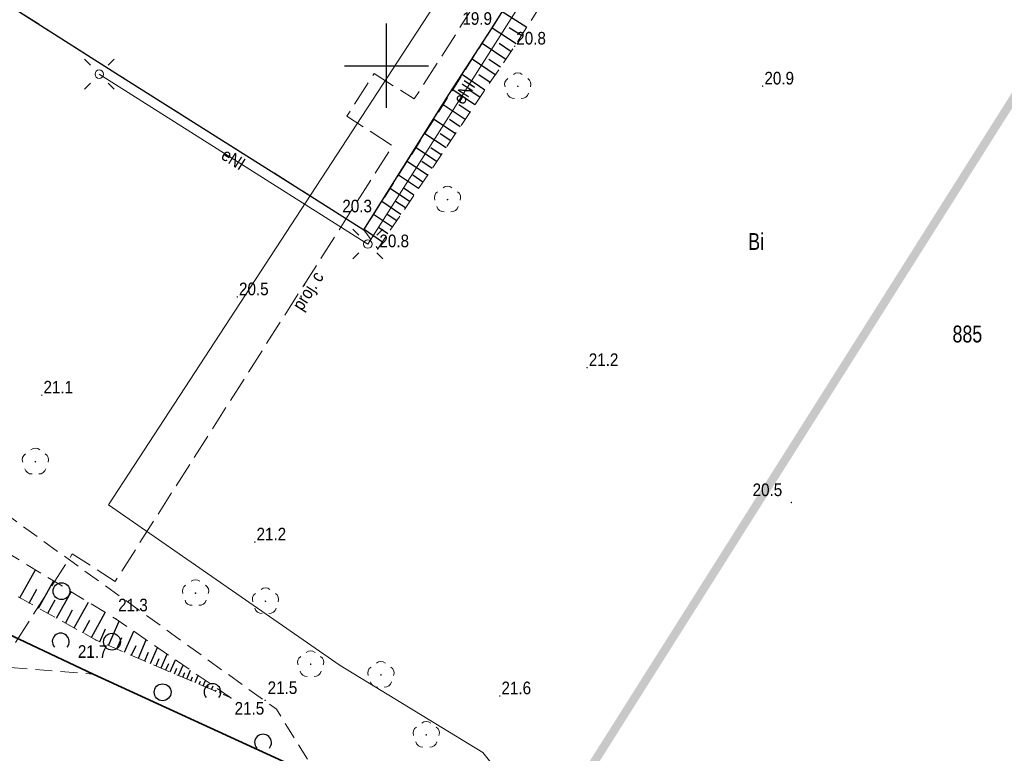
# Model space of a CAD drawing. Header units: metres. Extents: x 6530877 to 6534102, y 6042175 to 6045327.
# Tile 18 of 76: x 6532978 to 6533037, y 6044009 to 6044053. Entities that reach past the tile are written whole.
import ezdxf
from ezdxf.enums import TextEntityAlignment as Align

# ---------------------------------------------------------------- set-up
doc = ezdxf.new("R2010")
doc.units = ezdxf.units.M
doc.header["$MEASUREMENT"] = 0
doc.linetypes.add('1.0_0.5', pattern=[1.5, 1, -0.5])
doc.linetypes.add('1.5_0.5', pattern=[2, 1.5, -0.5])
doc.layers.get('0').update_dxf_attribs({"color": 2, "linetype": 'CONTINUOUS', "lineweight": 5})
for name, color, linetype in [('000 Inne (niezydentyfikowane)', 7, 'CONTINUOUS'), ('210-oznaczenie konturu użytku gruntowego', 7, 'CONTINUOUS'), ('211-numer działki ewidencyjnej', 7, 'CONTINUOUS'), ('drzewo liściaste', 7, 'CONTINUOUS'), ('jezdnia', 7, 'CONTINUOUS'), ('krawężnik', 7, 'CONTINUOUS'), ('latarnia', 7, 'CONTINUOUS'), ('ogrodzenie trwałe', 7, 'CONTINUOUS'), ('pikieta naturalna', 7, 'CONTINUOUS'), ('pikieta naturalna-Atr2', 7, 'CONTINUOUS'), ('przewód ciepłowniczy - ob. projektowany', 7, 'CONTINUOUS'), ('przewód ciepłowniczy - ob. projektowany-Atr1', 7, 'CONTINUOUS'), ('przewód elektroenergetyczny podziemny', 7, 'CONTINUOUS'), ('przewód elektroenergetyczny podziemny-Atr1', 7, 'CONTINUOUS'), ('przewód wodociągowy', 7, 'CONTINUOUS'), ('skarpa nieumocniona', 7, 'CONTINUOUS'), ('Wstawianie ramki sekcyjnej z opisem', 7, 'CONTINUOUS'), ('zadrzewienie  zakrzewienie', 7, 'CONTINUOUS'), ('Zakres', 7, 'CONTINUOUS')]:
    doc.layers.add(name, color=color, linetype=linetype)
doc.styles.get("Standard").update_dxf_attribs({"font": 'Working1250', "width": 0.75})
doc.linetypes.add('902-500', pattern='A,3.75,0,[1,ksztalty.shx,S=0.5,R=0,X=0,Y=0],3.75', length=7.5)

# ---------------------------------------------------------------- blocks, each defined once
blk = doc.blocks.new('SM01')
at = {"color": 0, "linetype": 'Continuous', "lineweight": 13}
for p, q in [((-0.53, 0.531), (-0.883, 0.884)), ((0.531, 0.531), (0.884, 0.884)), ((-0.53, -0.53), (-0.883, -0.883)), ((0.531, -0.53), (0.884, -0.883))]:
    blk.add_line(p, q, dxfattribs=at)
blk.add_circle((0, 0), 0.25, dxfattribs=at)
blk = doc.blocks.new('OP021')
at = {"linetype": 'Continuous', "lineweight": 13}
h = blk.add_hatch(color=0, dxfattribs=at)
edge = h.paths.add_edge_path()
edge.add_arc((0, 0), 0.05, 0, 360)
at = {"color": 0, "linetype": 'Continuous', "lineweight": 13}
for centre, start, end in [((0, 0.4), 49.272, 130.728), ((-0.38, 0.124), 121.308, 202.548), ((0.38, 0.124), 337.452, 58.692), ((-0.235, -0.324), 193.221, 274.871), ((0.235, -0.324), 265.129, 346.779)]:
    blk.add_arc(centre, 0.4, start, end, dxfattribs=at)
blk = doc.blocks.new('PW01')
at = {"linetype": 'Continuous', "lineweight": 13}
h = blk.add_hatch(color=0, dxfattribs=at)
edge = h.paths.add_edge_path()
edge.add_arc((0, 0), 0.045, 0, 360)
blk = doc.blocks.new('OTZK1')
at = {"color": 0, "linetype": 'Continuous'}
blk.add_circle((0, 0), 0.5, dxfattribs=at)
blk = doc.blocks.new('OTZK2')
at = {"color": 0, "linetype": 'Continuous'}
blk.add_arc((0, 0), 0.5, 318.85, 221.162, dxfattribs=at)
blk = doc.blocks.new('RAMKA500K')
at = {"color": 0}
for p, q in [((200, 47.5), (200, 52.5)), ((197.5, 50), (202.5, 50))]:
    blk.add_line(p, q, dxfattribs=at)

msp = doc.modelspace()

# ---------------------------------------------------------------- linework, layer by layer
at = {"layer": '000 Inne (niezydentyfikowane)', "color": 7, "linetype": 'Continuous', "lineweight": 25, "flags": 128}
for points in [[(6533008.32, 6044052.27), (6533006.87, 6044053.21)], [(6533007.7, 6044051.31), (6533006.26, 6044052.24)], [(6533008.01, 6044051.79), (6533007.28, 6044052.26)], [(6533007.07, 6044050.38), (6533005.67, 6044051.32)], [(6533007.38, 6044050.84), (6533006.68, 6044051.32)], [(6533006.45, 6044049.46), (6533005.08, 6044050.39)], [(6533006.76, 6044049.92), (6533006.07, 6044050.38)], [(6533005.84, 6044048.56), (6533004.5, 6044049.47)], [(6533006.15, 6044049.01), (6533005.47, 6044049.47)], [(6533005.25, 6044047.68), (6533003.93, 6044048.57)], [(6533005.55, 6044048.12), (6533004.88, 6044048.57)], [(6533004.66, 6044046.81), (6533003.37, 6044047.69)], [(6533004.95, 6044047.24), (6533004.3, 6044047.68)], [(6533004.09, 6044045.96), (6533002.82, 6044046.82)], [(6533004.38, 6044046.38), (6533003.73, 6044046.82)], [(6533003.53, 6044045.12), (6533002.28, 6044045.97)], [(6533003.81, 6044045.54), (6533003.18, 6044045.97)], [(6533002.97, 6044044.31), (6533001.75, 6044045.13)], [(6533003.25, 6044044.71), (6533002.63, 6044045.13)], [(6533002.43, 6044043.5), (6533001.23, 6044044.31)], [(6533002.7, 6044043.9), (6533002.09, 6044044.31)], [(6533001.9, 6044042.71), (6533000.72, 6044043.51)], [(6533002.16, 6044043.1), (6533001.57, 6044043.51)], [(6533001.37, 6044041.94), (6533000.21, 6044042.72)], [(6533001.63, 6044042.32), (6533001.05, 6044042.72)], [(6533000.86, 6044041.18), (6532999.72, 6044041.94)], [(6533001.12, 6044041.56), (6533000.54, 6044041.94)], [(6533000.35, 6044040.42), (6532999.23, 6044041.18)], [(6533000.61, 6044040.8), (6533000.04, 6044041.18)], [(6532999.76, 6044039.54), (6532998.67, 6044040.28)], [(6533000.08, 6044040.02), (6532999.53, 6044040.4)], [(6532978.25, 6044018.42), (6532979.17, 6044020.08)], [(6532979.36, 6044017.81), (6532980.25, 6044019.42)], [(6532978.81, 6044018.11), (6532979.26, 6044018.93)], [(6532980.43, 6044017.21), (6532981.3, 6044018.78)], [(6532979.9, 6044017.51), (6532980.34, 6044018.31)], [(6532981.47, 6044016.64), (6532982.32, 6044018.16)], [(6532980.95, 6044016.92), (6532981.38, 6044017.7)], [(6532982.49, 6044016.07), (6532983.31, 6044017.56)], [(6532981.98, 6044016.35), (6532982.4, 6044017.1)], [(6532983.51, 6044015.6), (6532984.13, 6044017.04)], [(6532983, 6044015.82), (6532983.32, 6044016.58)], [(6532984.46, 6044015.19), (6532985, 6044016.45)], [(6532984, 6044015.39), (6532984.29, 6044016.06)], [(6532985.28, 6044014.84), (6532985.75, 6044015.93)], [(6532984.88, 6044015.01), (6532985.14, 6044015.59)], [(6532985.66, 6044014.68), (6532985.88, 6044015.19)], [(6532986, 6044014.53), (6532986.41, 6044015.48)], [(6532986.63, 6044014.26), (6532986.98, 6044015.08)], [(6532986.33, 6044014.39), (6532986.52, 6044014.83)], [(6532986.91, 6044014.14), (6532987.08, 6044014.52)], [(6532987.17, 6044014.03), (6532987.48, 6044014.74)], [(6532987.42, 6044013.92), (6532987.56, 6044014.25)], [(6532987.66, 6044013.82), (6532987.93, 6044014.43)], [(6532987.91, 6044013.71), (6532988.03, 6044013.99)], [(6532988.15, 6044013.61), (6532988.37, 6044014.13)], [(6532988.4, 6044013.5), (6532988.5, 6044013.74)], [(6532988.64, 6044013.4), (6532988.82, 6044013.82)], [(6532988.88, 6044013.29), (6532988.96, 6044013.48)], [(6532989.13, 6044013.19), (6532989.27, 6044013.51)], [(6532989.37, 6044013.08), (6532989.43, 6044013.22)], [(6532989.62, 6044012.98), (6532989.72, 6044013.2)], [(6532989.86, 6044012.87), (6532989.9, 6044012.96)], [(6532990.11, 6044012.77), (6532990.16, 6044012.9)], [(6532990.35, 6044012.66), (6532990.37, 6044012.7)], [(6532990.59, 6044012.56), (6532990.61, 6044012.59)]]:
    msp.add_lwpolyline(points, dxfattribs=at)
at = {"layer": 'jezdnia', "color": 7, "linetype": '1.5_0.5', "lineweight": 18, "flags": 128}
msp.add_lwpolyline([(6533024.96, 6044081.83), (6533016.43, 6044068.31), (6533016.06, 6044067.74), (6533012.41, 6044061.98), (6533009.29, 6044057.05), (6533006.23, 6044052.2), (6533003.74, 6044048.35), (6532998.65, 6044040.26), (6532995.73, 6044042.12), (6532984.15, 6044049.43), (6532972.84, 6044056.62), (6532977.34, 6044063.72), (6532978.98, 6044066.32), (6532983.57, 6044073.56), (6533001.7, 6044062.04), (6533002.56, 6044061.6), (6533003.19, 6044061.44), (6533003.81, 6044061.41), (6533004.33, 6044061.49), (6533004.79, 6044061.63), (6533005.18, 6044061.82), (6533005.74, 6044062.18), (6533006.09, 6044062.56), (6533006.82, 6044063.71), (6533019.8, 6044084.16), (6533020.19, 6044084.8)], close=True, dxfattribs=at)
at = {"layer": 'krawężnik', "color": 7, "linetype": 'Continuous', "lineweight": 25, "flags": 128}
msp.add_lwpolyline([(6532972.84, 6044056.62), (6532984.15, 6044049.43), (6532995.73, 6044042.12), (6532998.65, 6044040.26), (6533003.74, 6044048.35), (6533006.23, 6044052.2), (6533009.29, 6044057.05), (6533012.41, 6044061.98), (6533016.06, 6044067.74), (6533016.43, 6044068.31), (6533024.96, 6044081.83)], dxfattribs=at)
at = {"layer": 'ogrodzenie trwałe', "color": 7, "linetype": '902-500', "lineweight": 35, "flags": 128}
msp.add_lwpolyline([(6532951.63, 6044028.53), (6532982.6, 6044013.9), (6532996, 6044007.73)], dxfattribs=at)
at = {"layer": 'przewód ciepłowniczy - ob. projektowany', "color": 212, "linetype": '1.5_0.5', "lineweight": 18, "flags": 128}
msp.add_lwpolyline([(6533034.26, 6044093.78), (6533035.75, 6044096.13), (6533039.09, 6044093.93), (6533036.62, 6044090.04), (6533030.99, 6044081.1), (6533025.14, 6044084.81), (6533001.65, 6044048.03), (6532999.26, 6044049.54), (6532997.65, 6044047), (6533000.36, 6044045.25), (6532983.91, 6044019.4), (6532981.36, 6044021.03), (6532963.15, 6043992.64), (6532959.4, 6043995), (6532955.13, 6043997.41), (6532948.9, 6043986.51), (6532952.7, 6043984.45), (6532935.18, 6043951.11), (6532928.34, 6043938.1), (6532930.6, 6043936.93), (6532929.54, 6043934.88), (6532927.29, 6043936.02), (6532906.92, 6043897.01), (6532909.21, 6043895.77), (6532902.51, 6043882.97), (6532891.77, 6043888.56)], dxfattribs=at)
at = {"layer": 'przewód elektroenergetyczny podziemny', "color": 1, "linetype": 'Continuous', "lineweight": 18, "flags": 128}
for points in [[(6533010.33, 6044057.44), (6532998.89, 6044039.42)], [(6532998.89, 6044039.42), (6532982.96, 6044049.5)]]:
    msp.add_lwpolyline(points, dxfattribs=at)
at = {"layer": 'przewód wodociągowy', "color": 5, "linetype": 'Continuous', "lineweight": 18, "flags": 128}
msp.add_lwpolyline([(6533022.18, 6044084.41), (6533021.52, 6044083.21), (6533020.2, 6044081.04), (6533019.79, 6044080.42), (6533008.79, 6044062.71), (6532983.5, 6044023.95), (6532997.25, 6044014.41), (6533005.72, 6044009.24), (6533016.99, 6043995.08)], dxfattribs=at)
at = {"layer": 'skarpa nieumocniona', "color": 7, "linetype": '1.0_0.5', "lineweight": 18, "flags": 128}
for points in [[(6533053.86, 6044068.24), (6533046.72, 6044072.59), (6533040.77, 6044076.23), (6533030.24, 6044082.56), (6533029.12, 6044083.16), (6533028.14, 6044083.35), (6533027.09, 6044083.3), (6533026.35, 6044083.03), (6533026.35, 6044083.03), (6533025.59, 6044082.52), (6533024.96, 6044081.83), (6533016.43, 6044068.31), (6533006.23, 6044052.2), (6532998.66, 6044040.27), (6532999.48, 6044039.13), (6533007.6, 6044051.16), (6533017.89, 6044067.18), (6533025.72, 6044079.69), (6533026.74, 6044080.88), (6533028.68, 6044080.3), (6533049.54, 6044069.01)], [(6533053.86, 6044068.24), (6533046.72, 6044072.59), (6533040.77, 6044076.23), (6533030.24, 6044082.56), (6533029.12, 6044083.16), (6533028.14, 6044083.35), (6533027.09, 6044083.3), (6533026.35, 6044083.03), (6533026.35, 6044083.03), (6533025.59, 6044082.52), (6533024.96, 6044081.83), (6533016.43, 6044068.31), (6533006.23, 6044052.2), (6532998.66, 6044040.27), (6532999.48, 6044039.13), (6533007.6, 6044051.16), (6533017.89, 6044067.18), (6533025.72, 6044079.69), (6533026.74, 6044080.88), (6533028.68, 6044080.3), (6533049.54, 6044069.01)], [(6532990.77, 6044012.48), (6532983.96, 6044017.16), (6532973.99, 6044023.24), (6532960.28, 6044031.32), (6532959.99, 6044037.94), (6532956.65, 6044031.14), (6532972.84, 6044021.43), (6532982.74, 6044015.93)], [(6532990.77, 6044012.48), (6532983.96, 6044017.16), (6532973.99, 6044023.24), (6532960.28, 6044031.32), (6532959.99, 6044037.94), (6532956.65, 6044031.14), (6532972.84, 6044021.43), (6532982.74, 6044015.93)]]:
    msp.add_lwpolyline(points, close=True, dxfattribs=at)
at = {"layer": 'Wstawianie ramki sekcyjnej z opisem', "color": 7, "linetype": 'Continuous', "lineweight": 13, "flags": 128}
for points in [[(6533000, 6044047.5), (6533000, 6044052.5)], [(6532997.5, 6044050), (6533002.5, 6044050)]]:
    msp.add_lwpolyline(points, dxfattribs=at)
at = {"layer": 'zadrzewienie  zakrzewienie', "color": 7, "linetype": '1.0_0.5', "lineweight": 18, "flags": 128}
msp.add_lwpolyline([(6532951.63, 6044028.53), (6532960.15, 6044015.68), (6532982.6, 6044013.9), (6532996, 6044007.73), (6532993.47, 6044011.81), (6532965.12, 6044032.28)], close=True, dxfattribs=at)
at = {"layer": 'Zakres', "linetype": '1.0_0.5', "lineweight": 70, "const_width": 0.5}
msp.add_lwpolyline([(6532894.4047, 6044010.7263), (6532901.9047, 6044070.7963), (6532921.4247, 6044144.6363), (6532942.6547, 6044191.9663), (6533112.6947, 6044084.6963), (6533080.6444, 6044033.6409), (6533043.3034, 6044057.7488), (6532987.3747, 6043969.1763), (6532966.8747, 6043966.4363), (6532894.4047, 6044010.7263)], dxfattribs=at)

# ---------------------------------------------------------------- block references
at = {"layer": 'drzewo liściaste', "color": 94, "linetype": 'Continuous', "lineweight": 18}
for p in [(6533007.79, 6044048.78), (6533003.62, 6044042.06), (6532979.17, 6044026.5), (6532988.67, 6044018.7), (6532992.82, 6044018.22), (6532995.5, 6044014.48), (6532999.67, 6044013.85), (6533002.36, 6044010.29)]:
    msp.add_blockref('OP021', p, dxfattribs=at)
at = {"layer": 'latarnia', "color": 7, "linetype": 'Continuous', "lineweight": 18}
for p in [(6532982.96, 6044049.5), (6532998.89, 6044039.42)]:
    msp.add_blockref('SM01', p, dxfattribs=at)
at = {"layer": 'pikieta naturalna', "color": 7, "linetype": 'Continuous', "lineweight": 13}
for p in [(6533006.23, 6044052.2), (6533007.6, 6044051.16), (6533022.32, 6044048.79), (6532998.66, 6044040.27), (6532999.48, 6044039.13), (6532991.15, 6044036.28), (6533011.9, 6044032.08), (6532979.55, 6044030.45), (6533024.02, 6044024.08), (6532992.19, 6044021.73), (6532983.96, 6044017.16), (6532982.74, 6044015.93), (6532990.77, 6044012.48), (6532992.8, 6044012.34), (6533006.72, 6044012.6)]:
    msp.add_blockref('PW01', p, dxfattribs=at)
at = {"layer": 'Wstawianie ramki sekcyjnej z opisem', "color": 7, "linetype": 'Continuous', "lineweight": 13}
msp.add_blockref('RAMKA500K', (6532800, 6044000), dxfattribs=at)
at = {"layer": 'zadrzewienie  zakrzewienie', "color": 7, "linetype": 'Continuous', "lineweight": 18}
for name, p in [('OTZK1', (6532980.716, 6044018.816)), ('OTZK2', (6532980.674, 6044015.827)), ('OTZK1', (6532983.716, 6044015.816)), ('OTZK1', (6532986.716, 6044012.816)), ('OTZK2', (6532989.674, 6044012.827)), ('OTZK2', (6532992.674, 6044009.827))]:
    msp.add_blockref(name, p, dxfattribs=at)

# ---------------------------------------------------------------- texts
at = {"layer": '210-oznaczenie konturu użytku gruntowego', "color": 3, "linetype": 'Continuous', "lineweight": 18, "width": 0.79}
msp.add_text('Bi', height=1, dxfattribs=at).set_placement((6533021.46, 6044039.07))
at = {"layer": '211-numer działki ewidencyjnej', "color": 3, "linetype": 'Continuous', "lineweight": 18, "width": 0.79}
msp.add_text('885', height=1, dxfattribs=at).set_placement((6533033.58, 6044034.58), align=Align.TOP_LEFT)
at = {"layer": 'pikieta naturalna-Atr2', "color": 7, "width": 0.9}
for s, p in [('19.9', (6533004.5, 6044052.43)), ('20.8', (6533007.7, 6044051.26)), ('20.9', (6533022.42, 6044048.89)), ('20.3', (6532997.38, 6044041.3)), ('20.8', (6532999.58, 6044039.23)), ('20.5', (6532991.25, 6044036.38)), ('21.2', (6533012, 6044032.18)), ('21.1', (6532979.65, 6044030.55)), ('21.2', (6532992.29, 6044021.83)), ('21.6', (6533006.82, 6044012.7))]:
    msp.add_text(s, height=0.75, dxfattribs=at).set_placement(p)
for s, p in [('20.5', (6533021.72, 6044025.21)), ('21.3', (6532984.08, 6044018.37)), ('21.7', (6532981.69, 6044015.61)), ('21.5', (6532990.99, 6044012.24))]:
    msp.add_text(s, height=0.75, dxfattribs=at).set_placement(p, align=Align.TOP_LEFT)
msp.add_text('21.5', height=0.75, dxfattribs=at).set_placement((6532992.95, 6044012.49), align=Align.BOTTOM_LEFT)
at = {"layer": 'przewód ciepłowniczy - ob. projektowany-Atr1', "color": 212, "width": 0.9}
msp.add_text('proj. c', height=0.75, rotation=57.528, dxfattribs=at).set_placement((6532994.36, 6044035.81), align=Align.TOP_LEFT)
at = {"layer": 'przewód elektroenergetyczny podziemny-Atr1', "color": 1, "width": 0.9}
for rotation, p in [(57.6, (6533004.61, 6044048.43)), (327.699, (6532990.92, 6044044.46))]:
    msp.add_text('eNI', height=0.75, rotation=rotation, dxfattribs=at).set_placement(p, align=Align.MIDDLE_CENTER)

doc.saveas('drawing.dxf')
